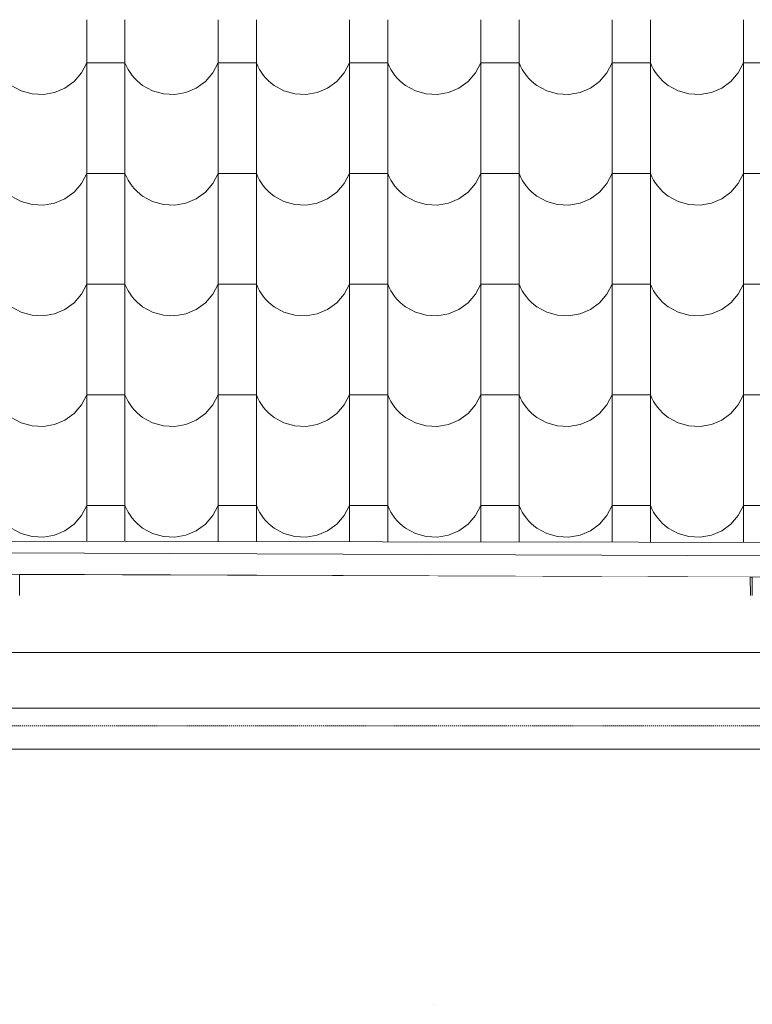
# Model space of a CAD drawing. Header units: millimetres. Extents: x -20699 to 32021, y -4298 to 11971.
# Tile 24 of 74: x -12338 to -11418, y 6480 to 7717. Entities that reach past the tile are written whole.
import ezdxf

# ---------------------------------------------------------------- set-up
doc = ezdxf.new("R2010")
doc.units = ezdxf.units.MM
doc.header["$MEASUREMENT"] = 0
doc.linetypes.add('Wipeout_Contour', pattern=[1000, 0, -1000])
doc.linetypes.add('Čárkovaná S', pattern=[2.5, 1.5, -1])
for name, color, linetype in [('A-A_1_2D prvky - obecné', 7, 'Continuous'), ('A-A_1_Bourané_Konstrukce - krov', 7, 'Continuous'), ('A-A_1_Bourané_Konstrukce - nosné', 7, 'Continuous'), ('A-A_1_Bourané_Konstrukce - střechy a skořepiny', 7, 'Continuous'), ('A-A_1_Bourané_Výplně - Povrchové', 7, 'Continuous'), ('A-A_1_Konstrukce - krov', 7, 'Continuous'), ('A-A_1_Konstrukce - střechy a skořepiny', 7, 'Continuous'), ('A-A_1_Výplně - Povrchové', 7, 'Continuous')]:
    doc.layers.add(name, color=color, linetype=linetype)

# ---------------------------------------------------------------- blocks, each defined once
blk = doc.blocks.new('*X1', base_point=(-21954.7, -8431.5))
at = {"layer": 'A-A_1_Bourané_Výplně - Povrchové', "color": 251, "linetype": 'Continuous', "lineweight": 20, "true_color": 0x6a6a6a}
for p, q in [((-12253.9, 7716.5), (-12253.9, 7578)), ((-12205.9, 7716.5), (-12205.9, 7578)), ((-12088.9, 7716.5), (-12088.9, 7578)), ((-12040.9, 7716.5), (-12040.9, 7578)), ((-11923.9, 7716.5), (-11923.9, 7578)), ((-11875.9, 7716.5), (-11875.9, 7578)), ((-11758.9, 7716.5), (-11758.9, 7578)), ((-11710.9, 7716.5), (-11710.9, 7578)), ((-11593.9, 7716.5), (-11593.9, 7578)), ((-11545.9, 7716.5), (-11545.9, 7578)), ((-11428.9, 7716.5), (-11428.9, 7578)), ((-12260.6, 7650), (-12253.9, 7662.5)), ((-12229.9, 7662.5), (-12253.9, 7662.5)), ((-12205.9, 7662.5), (-12229.9, 7662.5)), ((-12205.9, 7662.5), (-12204, 7658.3)), ((-12204, 7658.3), (-12201.9, 7654.3)), ((-12095.6, 7650), (-12088.9, 7662.5)), ((-12064.9, 7662.5), (-12088.9, 7662.5)), ((-12040.9, 7662.5), (-12064.9, 7662.5)), ((-12040.9, 7662.5), (-12039, 7658.3)), ((-12039, 7658.3), (-12036.9, 7654.3)), ((-11930.6, 7650), (-11923.9, 7662.5)), ((-11899.9, 7662.5), (-11923.9, 7662.5)), ((-11875.9, 7662.5), (-11899.9, 7662.5)), ((-11875.9, 7662.5), (-11874, 7658.3)), ((-11874, 7658.3), (-11871.9, 7654.3)), ((-11765.6, 7650), (-11758.9, 7662.5)), ((-11734.9, 7662.5), (-11758.9, 7662.5)), ((-11710.9, 7662.5), (-11734.9, 7662.5)), ((-11710.9, 7662.5), (-11709, 7658.3)), ((-11709, 7658.3), (-11706.9, 7654.3)), ((-11600.6, 7650), (-11593.9, 7662.5)), ((-11569.9, 7662.5), (-11593.9, 7662.5)), ((-11545.9, 7662.5), (-11569.9, 7662.5)), ((-11545.9, 7662.5), (-11544, 7658.3)), ((-11544, 7658.3), (-11541.9, 7654.3)), ((-11435.6, 7650), (-11428.9, 7662.5)), ((-11404.9, 7662.5), (-11428.9, 7662.5)), ((-12269.9, 7639.2), (-12260.6, 7650)), ((-12201.9, 7654.3), (-12199.5, 7650.4)), ((-12199.5, 7650.4), (-12196.8, 7646.7)), ((-12196.8, 7646.7), (-12193.9, 7643.3)), ((-12104.9, 7639.2), (-12095.6, 7650)), ((-12036.9, 7654.3), (-12034.5, 7650.4)), ((-12034.5, 7650.4), (-12031.8, 7646.7)), ((-12031.8, 7646.7), (-12028.9, 7643.3)), ((-11939.9, 7639.2), (-11930.6, 7650)), ((-11871.9, 7654.3), (-11869.5, 7650.4)), ((-11869.5, 7650.4), (-11866.8, 7646.7)), ((-11866.8, 7646.7), (-11863.9, 7643.3)), ((-11774.9, 7639.2), (-11765.6, 7650)), ((-11706.9, 7654.3), (-11704.5, 7650.4)), ((-11704.5, 7650.4), (-11701.8, 7646.7)), ((-11701.8, 7646.7), (-11698.9, 7643.3)), ((-11609.9, 7639.2), (-11600.6, 7650)), ((-11541.9, 7654.3), (-11539.5, 7650.4)), ((-11539.5, 7650.4), (-11536.8, 7646.7)), ((-11536.8, 7646.7), (-11533.9, 7643.3)), ((-11444.9, 7639.2), (-11435.6, 7650)), ((-12348.7, 7634.2), (-12336.2, 7627.4)), ((-12281.4, 7630.9), (-12269.9, 7639.2)), ((-12193.9, 7643.3), (-12190.7, 7640)), ((-12190.7, 7640), (-12187.3, 7637)), ((-12187.3, 7637), (-12183.7, 7634.2)), ((-12183.7, 7634.2), (-12171.2, 7627.4)), ((-12116.4, 7630.9), (-12104.9, 7639.2)), ((-12028.9, 7643.3), (-12025.7, 7640)), ((-12025.7, 7640), (-12022.3, 7637)), ((-12022.3, 7637), (-12018.7, 7634.2)), ((-12018.7, 7634.2), (-12006.2, 7627.4)), ((-11951.4, 7630.9), (-11939.9, 7639.2)), ((-11863.9, 7643.3), (-11860.7, 7640)), ((-11860.7, 7640), (-11857.3, 7637)), ((-11857.3, 7637), (-11853.7, 7634.2)), ((-11853.7, 7634.2), (-11841.2, 7627.4)), ((-11786.4, 7630.9), (-11774.9, 7639.2)), ((-11698.9, 7643.3), (-11695.7, 7640)), ((-11695.7, 7640), (-11692.3, 7637)), ((-11692.3, 7637), (-11688.7, 7634.2)), ((-11688.7, 7634.2), (-11676.2, 7627.4)), ((-11621.4, 7630.9), (-11609.9, 7639.2)), ((-11533.9, 7643.3), (-11530.7, 7640)), ((-11530.7, 7640), (-11527.3, 7637)), ((-11527.3, 7637), (-11523.7, 7634.2)), ((-11523.7, 7634.2), (-11511.2, 7627.4)), ((-11456.4, 7630.9), (-11444.9, 7639.2)), ((-12336.2, 7627.4), (-12322.6, 7623.5)), ((-12322.6, 7623.5), (-12308.4, 7622.8)), ((-12308.4, 7622.8), (-12294.4, 7625.3)), ((-12294.4, 7625.3), (-12281.4, 7630.9)), ((-12171.2, 7627.4), (-12157.6, 7623.5)), ((-12157.6, 7623.5), (-12143.4, 7622.8)), ((-12143.4, 7622.8), (-12129.4, 7625.3)), ((-12129.4, 7625.3), (-12116.4, 7630.9)), ((-12006.2, 7627.4), (-11992.6, 7623.5)), ((-11992.6, 7623.5), (-11978.4, 7622.8)), ((-11978.4, 7622.8), (-11964.4, 7625.3)), ((-11964.4, 7625.3), (-11951.4, 7630.9)), ((-11841.2, 7627.4), (-11827.6, 7623.5)), ((-11827.6, 7623.5), (-11813.4, 7622.8)), ((-11813.4, 7622.8), (-11799.4, 7625.3)), ((-11799.4, 7625.3), (-11786.4, 7630.9)), ((-11676.2, 7627.4), (-11662.6, 7623.5)), ((-11662.6, 7623.5), (-11648.4, 7622.8)), ((-11648.4, 7622.8), (-11634.4, 7625.3)), ((-11634.4, 7625.3), (-11621.4, 7630.9)), ((-11511.2, 7627.4), (-11497.6, 7623.5)), ((-11497.6, 7623.5), (-11483.4, 7622.8)), ((-11483.4, 7622.8), (-11469.4, 7625.3)), ((-11469.4, 7625.3), (-11456.4, 7630.9)), ((-12253.9, 7577.5), (-12253.9, 7439)), ((-12205.9, 7577.5), (-12205.9, 7439)), ((-12088.9, 7577.5), (-12088.9, 7439)), ((-12040.9, 7577.5), (-12040.9, 7439)), ((-11923.9, 7577.5), (-11923.9, 7439)), ((-11875.9, 7577.5), (-11875.9, 7439)), ((-11758.9, 7577.5), (-11758.9, 7439)), ((-11710.9, 7577.5), (-11710.9, 7439)), ((-11593.9, 7577.5), (-11593.9, 7439)), ((-11545.9, 7577.5), (-11545.9, 7439)), ((-11428.9, 7577.5), (-11428.9, 7439)), ((-12260.6, 7511), (-12253.9, 7523.5)), ((-12229.9, 7523.5), (-12253.9, 7523.5)), ((-12205.9, 7523.5), (-12229.9, 7523.5)), ((-12205.9, 7523.5), (-12204, 7519.3)), ((-12095.6, 7511), (-12088.9, 7523.5)), ((-12064.9, 7523.5), (-12088.9, 7523.5)), ((-12040.9, 7523.5), (-12064.9, 7523.5)), ((-12040.9, 7523.5), (-12039, 7519.3)), ((-11930.6, 7511), (-11923.9, 7523.5)), ((-11899.9, 7523.5), (-11923.9, 7523.5)), ((-11875.9, 7523.5), (-11899.9, 7523.5)), ((-11875.9, 7523.5), (-11874, 7519.3)), ((-11765.6, 7511), (-11758.9, 7523.5)), ((-11734.9, 7523.5), (-11758.9, 7523.5)), ((-11710.9, 7523.5), (-11734.9, 7523.5)), ((-11710.9, 7523.5), (-11709, 7519.3)), ((-11600.6, 7511), (-11593.9, 7523.5)), ((-11569.9, 7523.5), (-11593.9, 7523.5)), ((-11545.9, 7523.5), (-11569.9, 7523.5)), ((-11545.9, 7523.5), (-11544, 7519.3)), ((-11435.6, 7511), (-11428.9, 7523.5)), ((-11404.9, 7523.5), (-11428.9, 7523.5)), ((-12269.9, 7500.2), (-12260.6, 7511)), ((-12204, 7519.3), (-12201.9, 7515.3)), ((-12201.9, 7515.3), (-12199.5, 7511.4)), ((-12199.5, 7511.4), (-12196.8, 7507.7)), ((-12196.8, 7507.7), (-12193.9, 7504.3)), ((-12104.9, 7500.2), (-12095.6, 7511)), ((-12039, 7519.3), (-12036.9, 7515.3)), ((-12036.9, 7515.3), (-12034.5, 7511.4)), ((-12034.5, 7511.4), (-12031.8, 7507.7)), ((-12031.8, 7507.7), (-12028.9, 7504.3)), ((-11939.9, 7500.2), (-11930.6, 7511)), ((-11874, 7519.3), (-11871.9, 7515.3)), ((-11871.9, 7515.3), (-11869.5, 7511.4)), ((-11869.5, 7511.4), (-11866.8, 7507.7)), ((-11866.8, 7507.7), (-11863.9, 7504.3)), ((-11774.9, 7500.2), (-11765.6, 7511)), ((-11709, 7519.3), (-11706.9, 7515.3)), ((-11706.9, 7515.3), (-11704.5, 7511.4)), ((-11704.5, 7511.4), (-11701.8, 7507.7)), ((-11701.8, 7507.7), (-11698.9, 7504.3)), ((-11609.9, 7500.2), (-11600.6, 7511)), ((-11544, 7519.3), (-11541.9, 7515.3)), ((-11541.9, 7515.3), (-11539.5, 7511.4)), ((-11539.5, 7511.4), (-11536.8, 7507.7)), ((-11536.8, 7507.7), (-11533.9, 7504.3)), ((-11444.9, 7500.2), (-11435.6, 7511)), ((-12348.7, 7495.2), (-12336.2, 7488.4)), ((-12281.4, 7491.9), (-12269.9, 7500.2)), ((-12193.9, 7504.3), (-12190.7, 7501)), ((-12190.7, 7501), (-12187.3, 7498)), ((-12187.3, 7498), (-12183.7, 7495.2)), ((-12183.7, 7495.2), (-12171.2, 7488.4)), ((-12116.4, 7491.9), (-12104.9, 7500.2)), ((-12028.9, 7504.3), (-12025.7, 7501)), ((-12025.7, 7501), (-12022.3, 7498)), ((-12022.3, 7498), (-12018.7, 7495.2)), ((-12018.7, 7495.2), (-12006.2, 7488.4)), ((-11951.4, 7491.9), (-11939.9, 7500.2)), ((-11863.9, 7504.3), (-11860.7, 7501)), ((-11860.7, 7501), (-11857.3, 7498)), ((-11857.3, 7498), (-11853.7, 7495.2)), ((-11853.7, 7495.2), (-11841.2, 7488.4)), ((-11786.4, 7491.9), (-11774.9, 7500.2)), ((-11698.9, 7504.3), (-11695.7, 7501)), ((-11695.7, 7501), (-11692.3, 7498)), ((-11692.3, 7498), (-11688.7, 7495.2)), ((-11688.7, 7495.2), (-11676.2, 7488.4)), ((-11621.4, 7491.9), (-11609.9, 7500.2)), ((-11533.9, 7504.3), (-11530.7, 7501)), ((-11530.7, 7501), (-11527.3, 7498)), ((-11527.3, 7498), (-11523.7, 7495.2)), ((-11523.7, 7495.2), (-11511.2, 7488.4)), ((-11456.4, 7491.9), (-11444.9, 7500.2)), ((-12336.2, 7488.4), (-12322.6, 7484.5)), ((-12322.6, 7484.5), (-12308.4, 7483.8)), ((-12308.4, 7483.8), (-12294.4, 7486.3)), ((-12294.4, 7486.3), (-12281.4, 7491.9)), ((-12171.2, 7488.4), (-12157.6, 7484.5)), ((-12157.6, 7484.5), (-12143.4, 7483.8)), ((-12143.4, 7483.8), (-12129.4, 7486.3)), ((-12129.4, 7486.3), (-12116.4, 7491.9)), ((-12006.2, 7488.4), (-11992.6, 7484.5)), ((-11992.6, 7484.5), (-11978.4, 7483.8)), ((-11978.4, 7483.8), (-11964.4, 7486.3)), ((-11964.4, 7486.3), (-11951.4, 7491.9)), ((-11841.2, 7488.4), (-11827.6, 7484.5)), ((-11827.6, 7484.5), (-11813.4, 7483.8)), ((-11813.4, 7483.8), (-11799.4, 7486.3)), ((-11799.4, 7486.3), (-11786.4, 7491.9)), ((-11676.2, 7488.4), (-11662.6, 7484.5)), ((-11662.6, 7484.5), (-11648.4, 7483.8)), ((-11648.4, 7483.8), (-11634.4, 7486.3)), ((-11634.4, 7486.3), (-11621.4, 7491.9)), ((-11511.2, 7488.4), (-11497.6, 7484.5)), ((-11497.6, 7484.5), (-11483.4, 7483.8)), ((-11483.4, 7483.8), (-11469.4, 7486.3)), ((-11469.4, 7486.3), (-11456.4, 7491.9)), ((-12253.9, 7438.5), (-12253.9, 7300)), ((-12205.9, 7438.5), (-12205.9, 7300)), ((-12088.9, 7438.5), (-12088.9, 7300)), ((-12040.9, 7438.5), (-12040.9, 7300)), ((-11923.9, 7438.5), (-11923.9, 7300)), ((-11875.9, 7438.5), (-11875.9, 7300)), ((-11758.9, 7438.5), (-11758.9, 7300)), ((-11710.9, 7438.5), (-11710.9, 7300)), ((-11593.9, 7438.5), (-11593.9, 7300)), ((-11545.9, 7438.5), (-11545.9, 7300)), ((-11428.9, 7438.5), (-11428.9, 7300)), ((-12260.6, 7372), (-12253.9, 7384.5)), ((-12229.9, 7384.5), (-12253.9, 7384.5)), ((-12205.9, 7384.5), (-12229.9, 7384.5)), ((-12205.9, 7384.5), (-12204, 7380.3)), ((-12095.6, 7372), (-12088.9, 7384.5)), ((-12064.9, 7384.5), (-12088.9, 7384.5)), ((-12040.9, 7384.5), (-12064.9, 7384.5)), ((-12040.9, 7384.5), (-12039, 7380.3)), ((-11930.6, 7372), (-11923.9, 7384.5)), ((-11899.9, 7384.5), (-11923.9, 7384.5)), ((-11875.9, 7384.5), (-11899.9, 7384.5)), ((-11875.9, 7384.5), (-11874, 7380.3)), ((-11765.6, 7372), (-11758.9, 7384.5)), ((-11734.9, 7384.5), (-11758.9, 7384.5)), ((-11710.9, 7384.5), (-11734.9, 7384.5)), ((-11710.9, 7384.5), (-11709, 7380.3)), ((-11600.6, 7372), (-11593.9, 7384.5)), ((-11569.9, 7384.5), (-11593.9, 7384.5)), ((-11545.9, 7384.5), (-11569.9, 7384.5)), ((-11545.9, 7384.5), (-11544, 7380.3)), ((-11435.6, 7372), (-11428.9, 7384.5)), ((-11404.9, 7384.5), (-11428.9, 7384.5)), ((-12269.9, 7361.2), (-12260.6, 7372)), ((-12204, 7380.3), (-12201.9, 7376.3)), ((-12201.9, 7376.3), (-12199.5, 7372.4)), ((-12199.5, 7372.4), (-12196.8, 7368.7)), ((-12104.9, 7361.2), (-12095.6, 7372)), ((-12039, 7380.3), (-12036.9, 7376.3)), ((-12036.9, 7376.3), (-12034.5, 7372.4)), ((-12034.5, 7372.4), (-12031.8, 7368.7)), ((-11939.9, 7361.2), (-11930.6, 7372)), ((-11874, 7380.3), (-11871.9, 7376.3)), ((-11871.9, 7376.3), (-11869.5, 7372.4)), ((-11869.5, 7372.4), (-11866.8, 7368.7)), ((-11774.9, 7361.2), (-11765.6, 7372)), ((-11709, 7380.3), (-11706.9, 7376.3)), ((-11706.9, 7376.3), (-11704.5, 7372.4)), ((-11704.5, 7372.4), (-11701.8, 7368.7)), ((-11609.9, 7361.2), (-11600.6, 7372)), ((-11544, 7380.3), (-11541.9, 7376.3)), ((-11541.9, 7376.3), (-11539.5, 7372.4)), ((-11539.5, 7372.4), (-11536.8, 7368.7)), ((-11444.9, 7361.2), (-11435.6, 7372)), ((-12281.4, 7352.9), (-12269.9, 7361.2)), ((-12196.8, 7368.7), (-12193.9, 7365.3)), ((-12193.9, 7365.3), (-12190.7, 7362)), ((-12190.7, 7362), (-12187.3, 7359)), ((-12187.3, 7359), (-12183.7, 7356.2)), ((-12116.4, 7352.9), (-12104.9, 7361.2)), ((-12031.8, 7368.7), (-12028.9, 7365.3)), ((-12028.9, 7365.3), (-12025.7, 7362)), ((-12025.7, 7362), (-12022.3, 7359)), ((-12022.3, 7359), (-12018.7, 7356.2)), ((-11951.4, 7352.9), (-11939.9, 7361.2)), ((-11866.8, 7368.7), (-11863.9, 7365.3)), ((-11863.9, 7365.3), (-11860.7, 7362)), ((-11860.7, 7362), (-11857.3, 7359)), ((-11857.3, 7359), (-11853.7, 7356.2)), ((-11786.4, 7352.9), (-11774.9, 7361.2)), ((-11701.8, 7368.7), (-11698.9, 7365.3)), ((-11698.9, 7365.3), (-11695.7, 7362)), ((-11695.7, 7362), (-11692.3, 7359)), ((-11692.3, 7359), (-11688.7, 7356.2)), ((-11621.4, 7352.9), (-11609.9, 7361.2)), ((-11536.8, 7368.7), (-11533.9, 7365.3)), ((-11533.9, 7365.3), (-11530.7, 7362)), ((-11530.7, 7362), (-11527.3, 7359)), ((-11527.3, 7359), (-11523.7, 7356.2)), ((-11456.4, 7352.9), (-11444.9, 7361.2)), ((-12348.7, 7356.2), (-12336.2, 7349.4)), ((-12336.2, 7349.4), (-12322.6, 7345.5)), ((-12308.4, 7344.8), (-12294.4, 7347.3)), ((-12294.4, 7347.3), (-12281.4, 7352.9)), ((-12183.7, 7356.2), (-12171.2, 7349.4)), ((-12171.2, 7349.4), (-12157.6, 7345.5)), ((-12143.4, 7344.8), (-12129.4, 7347.3)), ((-12129.4, 7347.3), (-12116.4, 7352.9)), ((-12018.7, 7356.2), (-12006.2, 7349.4)), ((-12006.2, 7349.4), (-11992.6, 7345.5)), ((-11978.4, 7344.8), (-11964.4, 7347.3)), ((-11964.4, 7347.3), (-11951.4, 7352.9)), ((-11853.7, 7356.2), (-11841.2, 7349.4)), ((-11841.2, 7349.4), (-11827.6, 7345.5)), ((-11813.4, 7344.8), (-11799.4, 7347.3)), ((-11799.4, 7347.3), (-11786.4, 7352.9)), ((-11688.7, 7356.2), (-11676.2, 7349.4)), ((-11676.2, 7349.4), (-11662.6, 7345.5)), ((-11648.4, 7344.8), (-11634.4, 7347.3)), ((-11634.4, 7347.3), (-11621.4, 7352.9)), ((-11523.7, 7356.2), (-11511.2, 7349.4)), ((-11511.2, 7349.4), (-11497.6, 7345.5)), ((-11483.4, 7344.8), (-11469.4, 7347.3)), ((-11469.4, 7347.3), (-11456.4, 7352.9)), ((-12322.6, 7345.5), (-12308.4, 7344.8)), ((-12157.6, 7345.5), (-12143.4, 7344.8)), ((-11992.6, 7345.5), (-11978.4, 7344.8)), ((-11827.6, 7345.5), (-11813.4, 7344.8)), ((-11662.6, 7345.5), (-11648.4, 7344.8)), ((-11497.6, 7345.5), (-11483.4, 7344.8)), ((-12253.9, 7299.5), (-12253.9, 7161)), ((-12205.9, 7299.5), (-12205.9, 7161)), ((-12088.9, 7299.5), (-12088.9, 7161)), ((-12040.9, 7299.5), (-12040.9, 7161)), ((-11923.9, 7299.5), (-11923.9, 7161)), ((-11875.9, 7299.5), (-11875.9, 7161)), ((-11758.9, 7299.5), (-11758.9, 7161)), ((-11710.9, 7299.5), (-11710.9, 7161)), ((-11593.9, 7299.5), (-11593.9, 7161)), ((-11545.9, 7299.5), (-11545.9, 7161)), ((-11428.9, 7299.5), (-11428.9, 7161)), ((-12260.6, 7233), (-12253.9, 7245.5)), ((-12229.9, 7245.5), (-12253.9, 7245.5)), ((-12205.9, 7245.5), (-12229.9, 7245.5)), ((-12205.9, 7245.5), (-12204, 7241.3)), ((-12204, 7241.3), (-12201.9, 7237.3)), ((-12201.9, 7237.3), (-12199.5, 7233.4)), ((-12095.6, 7233), (-12088.9, 7245.5)), ((-12064.9, 7245.5), (-12088.9, 7245.5)), ((-12040.9, 7245.5), (-12064.9, 7245.5)), ((-12040.9, 7245.5), (-12039, 7241.3)), ((-12039, 7241.3), (-12036.9, 7237.3)), ((-12036.9, 7237.3), (-12034.5, 7233.4)), ((-11930.6, 7233), (-11923.9, 7245.5)), ((-11899.9, 7245.5), (-11923.9, 7245.5)), ((-11875.9, 7245.5), (-11899.9, 7245.5)), ((-11875.9, 7245.5), (-11874, 7241.3)), ((-11874, 7241.3), (-11871.9, 7237.3)), ((-11871.9, 7237.3), (-11869.5, 7233.4)), ((-11765.6, 7233), (-11758.9, 7245.5)), ((-11734.9, 7245.5), (-11758.9, 7245.5)), ((-11710.9, 7245.5), (-11734.9, 7245.5)), ((-11710.9, 7245.5), (-11709, 7241.3)), ((-11709, 7241.3), (-11706.9, 7237.3)), ((-11706.9, 7237.3), (-11704.5, 7233.4)), ((-11600.6, 7233), (-11593.9, 7245.5)), ((-11569.9, 7245.5), (-11593.9, 7245.5)), ((-11545.9, 7245.5), (-11569.9, 7245.5)), ((-11545.9, 7245.5), (-11544, 7241.3)), ((-11544, 7241.3), (-11541.9, 7237.3)), ((-11541.9, 7237.3), (-11539.5, 7233.4)), ((-11435.6, 7233), (-11428.9, 7245.5)), ((-11404.9, 7245.5), (-11428.9, 7245.5)), ((-12269.9, 7222.2), (-12260.6, 7233)), ((-12199.5, 7233.4), (-12196.8, 7229.7)), ((-12196.8, 7229.7), (-12193.9, 7226.3)), ((-12193.9, 7226.3), (-12190.7, 7223)), ((-12190.7, 7223), (-12187.3, 7220)), ((-12104.9, 7222.2), (-12095.6, 7233)), ((-12034.5, 7233.4), (-12031.8, 7229.7)), ((-12031.8, 7229.7), (-12028.9, 7226.3)), ((-12028.9, 7226.3), (-12025.7, 7223)), ((-12025.7, 7223), (-12022.3, 7220)), ((-11939.9, 7222.2), (-11930.6, 7233)), ((-11869.5, 7233.4), (-11866.8, 7229.7)), ((-11866.8, 7229.7), (-11863.9, 7226.3)), ((-11863.9, 7226.3), (-11860.7, 7223)), ((-11860.7, 7223), (-11857.3, 7220)), ((-11774.9, 7222.2), (-11765.6, 7233)), ((-11704.5, 7233.4), (-11701.8, 7229.7)), ((-11701.8, 7229.7), (-11698.9, 7226.3)), ((-11698.9, 7226.3), (-11695.7, 7223)), ((-11695.7, 7223), (-11692.3, 7220)), ((-11609.9, 7222.2), (-11600.6, 7233)), ((-11539.5, 7233.4), (-11536.8, 7229.7)), ((-11536.8, 7229.7), (-11533.9, 7226.3)), ((-11533.9, 7226.3), (-11530.7, 7223)), ((-11530.7, 7223), (-11527.3, 7220)), ((-11444.9, 7222.2), (-11435.6, 7233)), ((-12348.7, 7217.2), (-12336.2, 7210.4)), ((-12294.4, 7208.3), (-12281.4, 7213.9)), ((-12281.4, 7213.9), (-12269.9, 7222.2)), ((-12187.3, 7220), (-12183.7, 7217.2)), ((-12183.7, 7217.2), (-12171.2, 7210.4)), ((-12129.4, 7208.3), (-12116.4, 7213.9)), ((-12116.4, 7213.9), (-12104.9, 7222.2)), ((-12022.3, 7220), (-12018.7, 7217.2)), ((-12018.7, 7217.2), (-12006.2, 7210.4)), ((-11964.4, 7208.3), (-11951.4, 7213.9)), ((-11951.4, 7213.9), (-11939.9, 7222.2)), ((-11857.3, 7220), (-11853.7, 7217.2)), ((-11853.7, 7217.2), (-11841.2, 7210.4)), ((-11799.4, 7208.3), (-11786.4, 7213.9)), ((-11786.4, 7213.9), (-11774.9, 7222.2)), ((-11692.3, 7220), (-11688.7, 7217.2)), ((-11688.7, 7217.2), (-11676.2, 7210.4)), ((-11634.4, 7208.3), (-11621.4, 7213.9)), ((-11621.4, 7213.9), (-11609.9, 7222.2)), ((-11527.3, 7220), (-11523.7, 7217.2)), ((-11523.7, 7217.2), (-11511.2, 7210.4)), ((-11469.4, 7208.3), (-11456.4, 7213.9)), ((-11456.4, 7213.9), (-11444.9, 7222.2)), ((-12336.2, 7210.4), (-12322.6, 7206.5)), ((-12322.6, 7206.5), (-12308.4, 7205.8)), ((-12308.4, 7205.8), (-12294.4, 7208.3)), ((-12171.2, 7210.4), (-12157.6, 7206.5)), ((-12157.6, 7206.5), (-12143.4, 7205.8)), ((-12143.4, 7205.8), (-12129.4, 7208.3)), ((-12006.2, 7210.4), (-11992.6, 7206.5)), ((-11992.6, 7206.5), (-11978.4, 7205.8)), ((-11978.4, 7205.8), (-11964.4, 7208.3)), ((-11841.2, 7210.4), (-11827.6, 7206.5)), ((-11827.6, 7206.5), (-11813.4, 7205.8)), ((-11813.4, 7205.8), (-11799.4, 7208.3)), ((-11676.2, 7210.4), (-11662.6, 7206.5)), ((-11662.6, 7206.5), (-11648.4, 7205.8)), ((-11648.4, 7205.8), (-11634.4, 7208.3)), ((-11511.2, 7210.4), (-11497.6, 7206.5)), ((-11497.6, 7206.5), (-11483.4, 7205.8)), ((-11483.4, 7205.8), (-11469.4, 7208.3)), ((-12253.9, 7160.5), (-12253.9, 7061.5)), ((-12205.9, 7160.5), (-12205.9, 7061.4)), ((-12088.9, 7160.5), (-12088.9, 7061.3)), ((-12040.9, 7160.5), (-12040.9, 7061.2)), ((-11923.9, 7160.5), (-11923.9, 7061)), ((-11875.9, 7160.5), (-11875.9, 7061)), ((-11758.9, 7160.5), (-11758.9, 7060.8)), ((-11710.9, 7160.5), (-11710.9, 7060.8)), ((-11593.9, 7160.5), (-11593.9, 7060.6)), ((-11545.9, 7160.5), (-11545.9, 7060.6)), ((-11428.9, 7160.5), (-11428.9, 7060.4)), ((-12260.6, 7094), (-12253.9, 7106.5)), ((-12229.9, 7106.5), (-12253.9, 7106.5)), ((-12205.9, 7106.5), (-12229.9, 7106.5)), ((-12205.9, 7106.5), (-12204, 7102.3)), ((-12204, 7102.3), (-12201.9, 7098.3)), ((-12095.6, 7094), (-12088.9, 7106.5)), ((-12064.9, 7106.5), (-12088.9, 7106.5)), ((-12040.9, 7106.5), (-12064.9, 7106.5)), ((-12040.9, 7106.5), (-12039, 7102.3)), ((-12039, 7102.3), (-12036.9, 7098.3)), ((-11930.6, 7094), (-11923.9, 7106.5)), ((-11899.9, 7106.5), (-11923.9, 7106.5)), ((-11875.9, 7106.5), (-11899.9, 7106.5)), ((-11875.9, 7106.5), (-11874, 7102.3)), ((-11874, 7102.3), (-11871.9, 7098.3)), ((-11765.6, 7094), (-11758.9, 7106.5)), ((-11734.9, 7106.5), (-11758.9, 7106.5)), ((-11710.9, 7106.5), (-11734.9, 7106.5)), ((-11710.9, 7106.5), (-11709, 7102.3)), ((-11709, 7102.3), (-11706.9, 7098.3)), ((-11600.6, 7094), (-11593.9, 7106.5)), ((-11569.9, 7106.5), (-11593.9, 7106.5)), ((-11545.9, 7106.5), (-11569.9, 7106.5)), ((-11545.9, 7106.5), (-11544, 7102.3)), ((-11544, 7102.3), (-11541.9, 7098.3)), ((-11435.6, 7094), (-11428.9, 7106.5)), ((-11404.9, 7106.5), (-11428.9, 7106.5)), ((-12269.9, 7083.2), (-12260.6, 7094)), ((-12201.9, 7098.3), (-12199.5, 7094.4)), ((-12199.5, 7094.4), (-12196.8, 7090.7)), ((-12196.8, 7090.7), (-12193.9, 7087.3)), ((-12193.9, 7087.3), (-12190.7, 7084)), ((-12104.9, 7083.2), (-12095.6, 7094)), ((-12036.9, 7098.3), (-12034.5, 7094.4)), ((-12034.5, 7094.4), (-12031.8, 7090.7)), ((-12031.8, 7090.7), (-12028.9, 7087.3)), ((-12028.9, 7087.3), (-12025.7, 7084)), ((-11939.9, 7083.2), (-11930.6, 7094)), ((-11871.9, 7098.3), (-11869.5, 7094.4)), ((-11869.5, 7094.4), (-11866.8, 7090.7)), ((-11866.8, 7090.7), (-11863.9, 7087.3)), ((-11863.9, 7087.3), (-11860.7, 7084)), ((-11774.9, 7083.2), (-11765.6, 7094)), ((-11706.9, 7098.3), (-11704.5, 7094.4)), ((-11704.5, 7094.4), (-11701.8, 7090.7)), ((-11701.8, 7090.7), (-11698.9, 7087.3)), ((-11698.9, 7087.3), (-11695.7, 7084)), ((-11609.9, 7083.2), (-11600.6, 7094)), ((-11541.9, 7098.3), (-11539.5, 7094.4)), ((-11539.5, 7094.4), (-11536.8, 7090.7)), ((-11536.8, 7090.7), (-11533.9, 7087.3)), ((-11533.9, 7087.3), (-11530.7, 7084)), ((-11444.9, 7083.2), (-11435.6, 7094)), ((-12348.7, 7078.2), (-12336.2, 7071.4)), ((-12294.4, 7069.3), (-12281.4, 7074.9)), ((-12281.4, 7074.9), (-12269.9, 7083.2)), ((-12190.7, 7084), (-12187.3, 7081)), ((-12187.3, 7081), (-12183.7, 7078.2)), ((-12183.7, 7078.2), (-12171.2, 7071.4)), ((-12129.4, 7069.3), (-12116.4, 7074.9)), ((-12116.4, 7074.9), (-12104.9, 7083.2)), ((-12025.7, 7084), (-12022.3, 7081)), ((-12022.3, 7081), (-12018.7, 7078.2)), ((-12018.7, 7078.2), (-12006.2, 7071.4)), ((-11964.4, 7069.3), (-11951.4, 7074.9)), ((-11951.4, 7074.9), (-11939.9, 7083.2)), ((-11860.7, 7084), (-11857.3, 7081)), ((-11857.3, 7081), (-11853.7, 7078.2)), ((-11853.7, 7078.2), (-11841.2, 7071.4)), ((-11799.4, 7069.3), (-11786.4, 7074.9)), ((-11786.4, 7074.9), (-11774.9, 7083.2)), ((-11695.7, 7084), (-11692.3, 7081)), ((-11692.3, 7081), (-11688.7, 7078.2)), ((-11688.7, 7078.2), (-11676.2, 7071.4)), ((-11634.4, 7069.3), (-11621.4, 7074.9)), ((-11621.4, 7074.9), (-11609.9, 7083.2)), ((-11530.7, 7084), (-11527.3, 7081)), ((-11527.3, 7081), (-11523.7, 7078.2)), ((-11523.7, 7078.2), (-11511.2, 7071.4)), ((-11469.4, 7069.3), (-11456.4, 7074.9)), ((-11456.4, 7074.9), (-11444.9, 7083.2)), ((-12336.2, 7071.4), (-12322.6, 7067.5)), ((-12322.6, 7067.5), (-12308.4, 7066.8)), ((-12308.4, 7066.8), (-12294.4, 7069.3)), ((-12171.2, 7071.4), (-12157.6, 7067.5)), ((-12157.6, 7067.5), (-12143.4, 7066.8)), ((-12143.4, 7066.8), (-12129.4, 7069.3)), ((-12006.2, 7071.4), (-11992.6, 7067.5)), ((-11992.6, 7067.5), (-11978.4, 7066.8)), ((-11978.4, 7066.8), (-11964.4, 7069.3)), ((-11841.2, 7071.4), (-11827.6, 7067.5)), ((-11827.6, 7067.5), (-11813.4, 7066.8)), ((-11813.4, 7066.8), (-11799.4, 7069.3)), ((-11676.2, 7071.4), (-11662.6, 7067.5)), ((-11662.6, 7067.5), (-11648.4, 7066.8)), ((-11648.4, 7066.8), (-11634.4, 7069.3)), ((-11511.2, 7071.4), (-11497.6, 7067.5)), ((-11497.6, 7067.5), (-11483.4, 7066.8)), ((-11483.4, 7066.8), (-11469.4, 7069.3))]:
    blk.add_line(p, q, dxfattribs=at)

msp = doc.modelspace()

# ---------------------------------------------------------------- linework, layer by layer
at = {"layer": 'A-A_1_2D prvky - obecné', "color": 254, "linetype": 'Čárkovaná S', "lineweight": 13}
msp.add_line((-18902.6, 6830), (-9430.7, 6830), dxfattribs=at)
at = {"layer": 'A-A_1_Bourané_Konstrukce - střechy a skořepiny', "color": 42, "linetype": 'Continuous', "lineweight": 13, "true_color": 0xe4ad2c}
for p, q in [((-19153.4, 7022.1), (-9820.5, 7022.1)), ((-19045.4, 6922.1), (-9612.2, 6922.1)), ((-9566.6, 6852), (-18829.1, 6852)), ((-9521.4, 6800.5), (-18825.5, 6800.5)), ((-9514.1, 6800.5), (-18819.4, 6800.5))]:
    msp.add_line(p, q, dxfattribs=at)
at = {"layer": 'A-A_1_Bourané_Konstrukce - střechy a skořepiny', "color": 42, "linetype": 'Wipeout_Contour', "lineweight": 13, "true_color": 0xe4ad2c}
for p, q in [((-9514.1, 6800.5), (-18819.3, 6800.5)), ((-18819.3, 6480), (-9473.9, 6480))]:
    msp.add_line(p, q, dxfattribs=at)
at = {"layer": 'A-A_1_Bourané_Konstrukce - střechy a skořepiny', "color": 42, "linetype": 'Continuous', "lineweight": 13, "true_color": 0xe4ad2c, "flags": 128}
msp.add_lwpolyline([(-18955.5, 7070.2), (-9632, 7058.1), (-4363.3, 10800.4), (-14369, 10800.4)], close=True, dxfattribs=at)

# ---------------------------------------------------------------- block references
at = {"layer": 'A-A_1_Konstrukce - střechy a skořepiny', "color": 9, "linetype": 'Continuous', "lineweight": 13}
msp.add_blockref('*X1', (-21954.7, -8431.5), dxfattribs=at)

# ---------------------------------------------------------------- next in the draw order: wipeouts: each hides what was drawn before it
at = {"color": 254, "linetype": 'Wipeout_Contour', "lineweight": 0, "ltscale": 69326.884036}
msp.add_wipeout([(-12338.2, 7020), (-12338.2, 6993.3), (-11420.1, 6993.3), (-11420.6, 7016.7), (-12290.8, 7020)], dxfattribs=at).dxf.layer = 'A-A_1_Bourané_Výplně - Povrchové'

# ---------------------------------------------------------------- next in the draw order: wipeouts: each hides what was drawn before it
at = {"color": 254, "linetype": 'Wipeout_Contour', "lineweight": 0, "ltscale": 99983.809413}
msp.add_wipeout([(-9645.3, 7036.7), (-18937.5, 7071.8), (-18929, 7045.1), (-9602.4, 7009.9), (-9602.4, 7013), (-9636.4, 7013.5), (-9643.2, 7029.6)], dxfattribs=at).dxf.layer = 'A-A_1_Bourané_Výplně - Povrchové'

# ---------------------------------------------------------------- next in the draw order: linework, layer by layer
at = {"layer": 'A-A_1_Bourané_Konstrukce - krov', "color": 8, "linetype": 'Continuous', "lineweight": 13}
msp.add_line((-12338.2, 6993.3), (-12338.2, 7020.2), dxfattribs=at)
at = {"layer": 'A-A_1_Bourané_Konstrukce - nosné', "color": 251, "linetype": 'Continuous', "lineweight": 20, "true_color": 0x6a6a6a}
msp.add_line((-12338.2, 7020), (-12290.8, 7020), dxfattribs=at)
at = {"layer": 'A-A_1_Bourané_Konstrukce - střechy a skořepiny', "color": 251, "linetype": 'Continuous', "lineweight": 20, "true_color": 0x6a6a6a}
msp.add_line((-18937.5, 7071.8), (-9645.3, 7036.7), dxfattribs=at)

# ---------------------------------------------------------------- next in the draw order: wipeouts: each hides what was drawn before it
at = {"color": 254, "linetype": 'Wipeout_Contour', "lineweight": 0, "ltscale": 53586.350639}
msp.add_wipeout([(-11418, 7016.7), (-11420.6, 7016.7), (-11420.1, 6993.3), (-11418, 6993.3)], dxfattribs=at).dxf.layer = 'A-A_1_Výplně - Povrchové'

# ---------------------------------------------------------------- next in the draw order: linework, layer by layer
at = {"layer": 'A-A_1_Bourané_Konstrukce - střechy a skořepiny', "color": 251, "linetype": 'Continuous', "lineweight": 20, "true_color": 0x6a6a6a}
msp.add_line((-9602.4, 7009.9), (-18929, 7045.1), dxfattribs=at)
at = {"layer": 'A-A_1_Konstrukce - krov', "color": 8, "linetype": 'Continuous', "lineweight": 13}
for p, q in [((-11420.1, 6993.3), (-11420.6, 7016.7)), ((-11418, 7016.7), (-11418, 6993.3))]:
    msp.add_line(p, q, dxfattribs=at)

doc.saveas('drawing.dxf')
